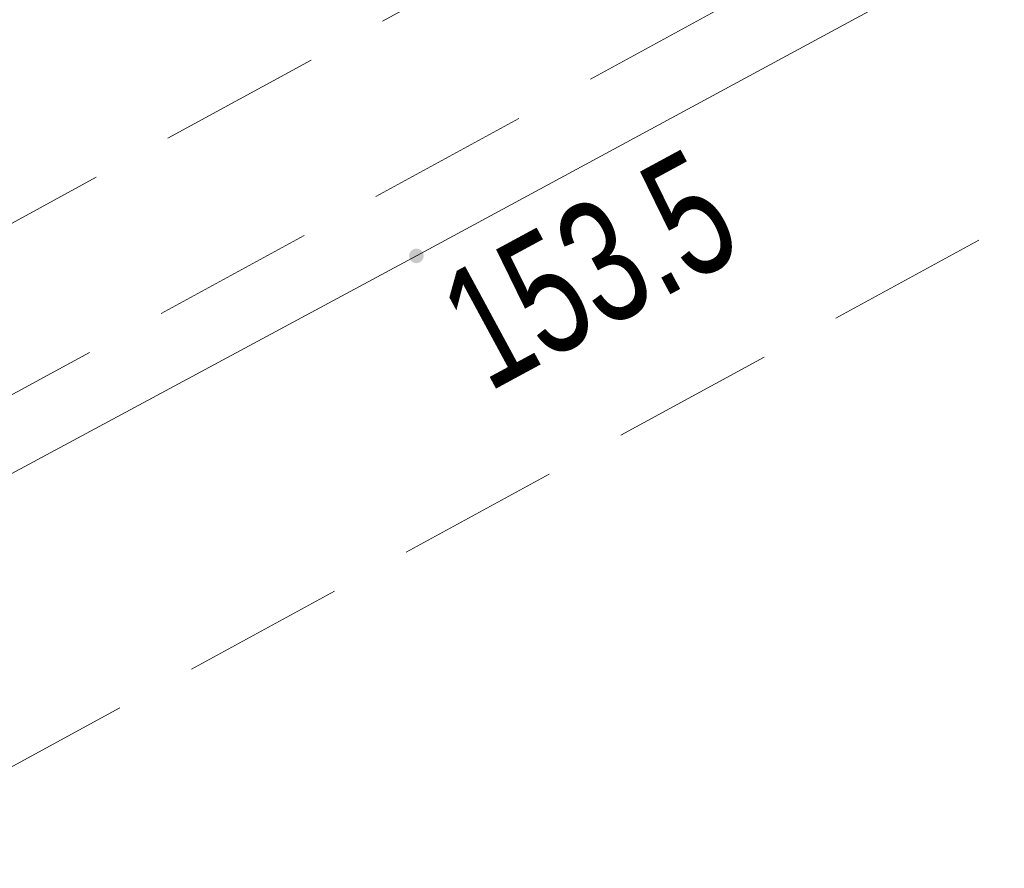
# Model space of a CAD drawing. Header units: metres. Extents: x 8440716 to 8446743, y 5883760 to 5887966.
# Tile 51 of 256: x 8442286 to 8442292, y 5885698 to 5885703. Entities that reach past the tile are written whole.
import ezdxf

# ---------------------------------------------------------------- set-up
doc = ezdxf.new("R2010")
doc.units = ezdxf.units.M
doc.header["$MEASUREMENT"] = 0
doc.linetypes.add('1.0_0.5', pattern=[1.5, 1, -0.5])
doc.layers.get('0').update_dxf_attribs({"color": 250, "linetype": 'CONTINUOUS', "lineweight": 5})
for name, color, linetype in [('chodnik', 253, 'CONTINUOUS'), ('przewód telekomunikacyjny podziemny', 253, 'CONTINUOUS'), ('rzędna', 253, 'CONTINUOUS'), ('rzędna-Atr2', 253, 'CONTINUOUS')]:
    doc.layers.add(name, color=color, linetype=linetype)
doc.styles.get("Standard").update_dxf_attribs({"font": 'Working1250', "width": 0.75})

# ---------------------------------------------------------------- blocks, each defined once
blk = doc.blocks.new('PW01')
at = {"linetype": 'Continuous', "lineweight": 13}
h = blk.add_hatch(color=0, dxfattribs=at)
edge = h.paths.add_edge_path()
edge.add_arc((0, 0), 0.045, 0, 360)

msp = doc.modelspace()

# ---------------------------------------------------------------- linework, layer by layer
at = {"layer": 'chodnik', "color": 253, "linetype": '1.0_0.5', "lineweight": 18, "flags": 128}
for points in [[(8442227.61, 5885673.02), (8442233.09, 5885675.53), (8442236.85, 5885677.26), (8442248.86, 5885682.85), (8442261.11, 5885688.95), (8442270.34, 5885693.7), (8442276.45, 5885696.95), (8442293.62, 5885706.31), (8442303.45, 5885711.71), (8442327.6, 5885725.01), (8442363.58, 5885744.79), (8442368.09, 5885747.26), (8442372.02, 5885749.46), (8442397.76, 5885763.64), (8442430.07, 5885781.43), (8442463.7, 5885799.91), (8442494.8, 5885816.96), (8442526.92, 5885834.71), (8442562.4, 5885854.15), (8442598.17, 5885873.84), (8442624.8, 5885888.46), (8442657.47, 5885906.45), (8442689.67, 5885924.19), (8442721.98, 5885941.97), (8442754.17, 5885959.73), (8442784.37, 5885976.3), (8442819.26, 5885995.45), (8442851.56, 5886013.23), (8442883.81, 5886030.99), (8442916.35, 5886048.87), (8442948.54, 5886066.59), (8442981.18, 5886084.55), (8443014.82, 5886103.01), (8443046.03, 5886120.16), (8443078.59, 5886138.04), (8443110.9, 5886155.85), (8443143.39, 5886173.76), (8443159.31, 5886182.54), (8443160.3, 5886182.95), (8443161.61, 5886183.38), (8443162.98, 5886183.6), (8443164.51, 5886183.65), (8443166.42, 5886183.54), (8443168.06, 5886183.45), (8443169.47, 5886183.69), (8443170.89, 5886184.19), (8443171.98, 5886184.78), (8443172.73, 5886185.26), (8443170.6, 5886186.43), (8443170.05, 5886186.13), (8443169.27, 5886185.79), (8443168.01, 5886185.54), (8443167.07, 5886185.56), (8443165.25, 5886185.7), (8443164.04, 5886185.74), (8443161.85, 5886185.52), (8443160.12, 5886185.08), (8443158.24, 5886184.31), (8443142.4, 5886175.6), (8443109.88, 5886157.66), (8443077.69, 5886139.94), (8443045.06, 5886121.98), (8443013.59, 5886104.73), (8442980.22, 5886086.4), (8442947.47, 5886068.38), (8442915.51, 5886050.79), (8442882.83, 5886032.85), (8442850.52, 5886015.03), (8442818.06, 5885997.17), (8442783.41, 5885978.14), (8442753.19, 5885961.54), (8442720.93, 5885943.74), (8442688.63, 5885925.96), (8442656.38, 5885908.21), (8442623.77, 5885890.25), (8442597.12, 5885875.63), (8442561.4, 5885855.99), (8442525.99, 5885836.53), (8442493.98, 5885818.86), (8442462.78, 5885801.76), (8442428.98, 5885783.14), (8442396.7, 5885765.42), (8442371.04, 5885751.28), (8442367.47, 5885749.33), (8442367.16, 5885749.31), (8442366.9, 5885749.46), (8442366.56, 5885750.02), (8442366.18, 5885750.8), (8442364.41, 5885749.81), (8442364.38, 5885749.25), (8442364.01, 5885748.06), (8442363.55, 5885747.4), (8442362.78, 5885746.73), (8442326.54, 5885726.81), (8442302.36, 5885713.49), (8442292.58, 5885708.1), (8442275.43, 5885698.75), (8442269.39, 5885695.57), (8442260.19, 5885690.78), (8442247.99, 5885684.71), (8442235.85, 5885679.08), (8442232.06, 5885677.37), (8442227.97, 5885675.56), (8442221.94, 5885672.89), (8442216.5, 5885670.61), (8442206.12, 5885666.35), (8442201.41, 5885664.48), (8442190.06, 5885660.16), (8442169.76, 5885652.89), (8442167.35, 5885652.25), (8442161.2, 5885650.61), (8442161.7, 5885648.68), (8442170.42, 5885650.93), (8442190.78, 5885658.22), (8442202.03, 5885662.53), (8442207.06, 5885664.47), (8442217.19, 5885668.66), (8442223.87, 5885671.41)], [(8442398.23, 5885762.83), (8442372.93, 5885748.87), (8442372.02, 5885749.46), (8442368.09, 5885747.26), (8442368.08, 5885746.24), (8442363.93, 5885743.94), (8442328.04, 5885724.2), (8442303.92, 5885710.92), (8442294.03, 5885705.48), (8442276.91, 5885696.15), (8442270.65, 5885692.84), (8442261.52, 5885688.13), (8442249.29, 5885682.04), (8442237.27, 5885676.4), (8442233.82, 5885674.86), (8442227.91, 5885672.18), (8442228.68, 5885670.34), (8442234.79, 5885673.06), (8442238.21, 5885674.64), (8442250.22, 5885680.25), (8442262.44, 5885686.36), (8442271.35, 5885690.96), (8442277.86, 5885694.39), (8442295.07, 5885703.76), (8442305.02, 5885709.25), (8442328.98, 5885722.44), (8442364.79, 5885742.15), (8442399.21, 5885760.98), (8442431.58, 5885778.77), (8442465.05, 5885797.22), (8442495.8, 5885814.05), (8442518.04, 5885826.35), (8442520.13, 5885827.5), (8442528.37, 5885832.06), (8442563.43, 5885851.44), (8442599.47, 5885871.24), (8442625.94, 5885885.78), (8442658.84, 5885903.89), (8442691.97, 5885922.16), (8442723.6, 5885939.55), (8442755.59, 5885957.15), (8442785.67, 5885973.69), (8442820.87, 5885992.99), (8442852.82, 5886010.6), (8442885.15, 5886028.42), (8442917.67, 5886046.28), (8442950.17, 5886064.15), (8442982.52, 5886081.96), (8443016.84, 5886100.81), (8443047.49, 5886117.63), (8443079.73, 5886135.39), (8443112.44, 5886153.39), (8443144.78, 5886171.19), (8443160.82, 5886179.99), (8443162.19, 5886180.5), (8443163.41, 5886180.72), (8443164.97, 5886180.7), (8443166.12, 5886180.47), (8443168.87, 5886179.82), (8443169.49, 5886179.73), (8443170.81, 5886179.74), (8443172.11, 5886180.07), (8443173.41, 5886180.59), (8443175.29, 5886181.7), (8443174.34, 5886182.75), (8443173.14, 5886183.92), (8443171.98, 5886184.78), (8443170.89, 5886184.19), (8443169.47, 5886183.69), (8443168.06, 5886183.45), (8443166.42, 5886183.54), (8443164.51, 5886183.65), (8443162.98, 5886183.6), (8443161.61, 5886183.38), (8443160.3, 5886182.95), (8443159.31, 5886182.54), (8443159.73, 5886181.73), (8443143.87, 5886172.95), (8443111.34, 5886155.04), (8443078.93, 5886137.17), (8443046.49, 5886119.33), (8443015.33, 5886102.26), (8442981.67, 5886083.71), (8442949, 5886065.77), (8442916.82, 5886048.03), (8442884.23, 5886030.14), (8442851.95, 5886012.33), (8442819.79, 5885994.66), (8442784.76, 5885975.43), (8442754.61, 5885958.89), (8442722.39, 5885941.13), (8442691.08, 5885923.91), (8442657.91, 5885905.62), (8442625.13, 5885887.6), (8442598.63, 5885873.01), (8442562.69, 5885853.33), (8442527.37, 5885833.89), (8442495.03, 5885816.03), (8442464.1, 5885799.05), (8442430.54, 5885780.59)]]:
    msp.add_lwpolyline(points, close=True, dxfattribs=at)
at = {"layer": 'przewód telekomunikacyjny podziemny', "color": 30, "linetype": 'Continuous', "lineweight": 18, "flags": 128}
msp.add_lwpolyline([(8442316.79, 5885717.27), (8442288.16, 5885701.78), (8442261.6, 5885687.5), (8442247.28, 5885680.22), (8442245.76, 5885679.52), (8442225.65, 5885670.52), (8442207.54, 5885662.12), (8442184.11, 5885653.73), (8442170.52, 5885649.13), (8442158.02, 5885645.48), (8442150.82, 5885643.71), (8442144.09, 5885641.96), (8442143.49, 5885641.81), (8442142.85, 5885641.61), (8442128.4, 5885637.27), (8442127.92, 5885637.14)], dxfattribs=at)

# ---------------------------------------------------------------- block references
at = {"layer": 'rzędna', "color": 30, "linetype": 'Continuous', "lineweight": 18}
msp.add_blockref('PW01', (8442288.16, 5885701.78), dxfattribs=at)

# ---------------------------------------------------------------- texts
at = {"layer": 'rzędna-Atr2', "color": 253, "width": 0.72}
msp.add_text('153.5', height=0.75, rotation=28.414, dxfattribs=at).set_placement((8442288.6, 5885700.94))

doc.saveas('drawing.dxf')
